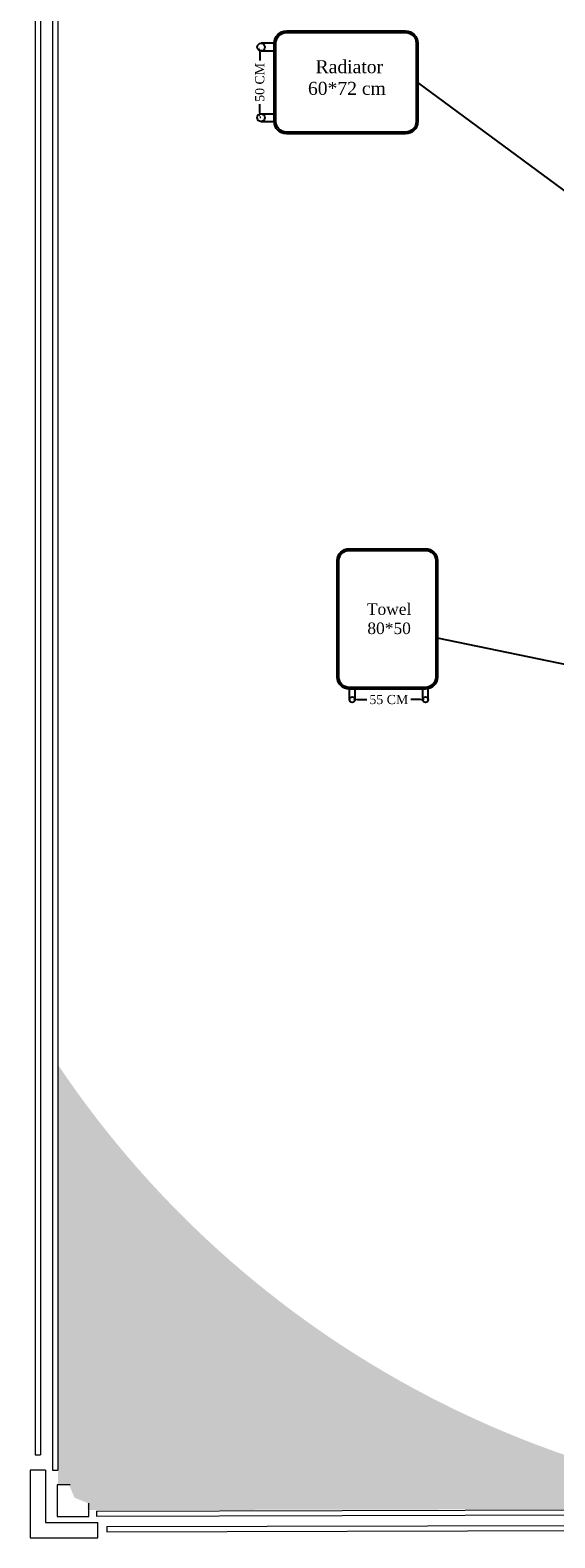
# Model space of a CAD drawing. Header units: metres. Extents: x -710577 to 709766, y -710660 to 709683.
# Tile 58 of 70: x -397.57 to -392.42, y -479.97 to -465.18. Entities that reach past the tile are written whole.
import ezdxf

# ---------------------------------------------------------------- set-up
doc = ezdxf.new("R2010")
doc.units = ezdxf.units.M
doc.header["$LTSCALE"] = 50
doc.header["$MEASUREMENT"] = 0
doc.layers.add('500 LEGEND$0$A-TXT-35', color=3, linetype='Continuous', lineweight=35)
for name, color, linetype in [('heating', 10, 'Continuous'), ('heating system', 1, 'Continuous'), ('Samrt Heat', 1, 'Continuous'), ('smart heat', 7, 'Continuous')]:
    doc.layers.add(name, color=color, linetype=linetype)
doc.styles.add('AM3', font='times.ttf')
doc.styles.get("Standard").update_dxf_attribs({"font": 'arial.ttf'})
doc.dimstyles.new('35', dxfattribs={"dimscale": 0, "dimtxt": 0.09, "dimasz": 0.05, "dimexe": 0, "dimexo": 0, "dimgap": 0, "dimtad": 0, "dimzin": 0, "dimdsep": 46, "dimtxsty": 'AM3', "dimcen": 0, "dimadec": 3, "dimazin": 0, "dimtfac": 1, "dimtofl": 0, "dimtmove": 1, "dimatfit": 3, "dimfxl": 0.18, "dimtfill": 1, "dimtolj": 1, "dimtzin": 0, "dimarcsym": 0})
doc.dimstyles.get("Standard").update_dxf_attribs({"dimtxt": 0.18, "dimasz": 0.18, "dimexe": 0.18, "dimexo": 0.0625, "dimgap": 0.09, "dimtad": 0, "dimtih": 1, "dimtoh": 1, "dimzin": 0, "dimdsep": 46, "dimtxsty": 'Standard', "dimcen": 0.09, "dimadec": 0, "dimazin": 0, "dimtfac": 1, "dimtofl": 0, "dimtmove": 0, "dimatfit": 3, "dimfxl": 1, "dimtolj": 1, "dimtzin": 0, "dimarcsym": 0})

# ---------------------------------------------------------------- blocks, each defined once
blk = doc.blocks.new('A$C55C45C6C')
at = {"layer": 'heating', "color": 1}
for p, q in [((-0.2158227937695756, 0.5957406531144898), (-0.3727055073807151, 0.5957406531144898)), ((-0.3727055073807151, 0.5025716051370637), (-0.2158227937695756, 0.5025716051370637))]:
    blk.add_line(p, q, dxfattribs=at)
at = {"layer": 'heating', "color": 5}
for p, q in [((-0.3744792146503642, -0.2496371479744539), (-0.2158227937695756, -0.2496371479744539)), ((-0.3744792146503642, -0.34280619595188), (-0.2158227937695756, -0.34280619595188))]:
    blk.add_line(p, q, dxfattribs=at)
at = {"layer": 'heating system', "color": 4, "linetype": 'ByBlock', "lineweight": -2, "ltscale": 0.3}
for points in [[(-0.0690124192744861, 0.7425510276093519), (1.36087907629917, 0.7425510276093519, -0.4142135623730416), (1.50768945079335, 0.5957406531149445), (1.50768945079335, -0.3428061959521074, -0.4142135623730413), (1.36087907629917, -0.489616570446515), (-0.0690124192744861, -0.489616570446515, -0.414213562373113), (-0.2158227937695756, -0.3428061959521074), (-0.2158227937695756, 0.5957406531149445, -0.4142135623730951)], [(-0.0690124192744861, 0.7220758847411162), (1.36087907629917, 0.7220758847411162, -0.4142135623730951), (1.487214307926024, 0.5957406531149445), (1.487214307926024, -0.3428061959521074, -0.4142135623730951), (1.36087907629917, -0.4691414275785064), (-0.0690124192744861, -0.4691414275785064, -0.4142135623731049), (-0.1953476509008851, -0.3428061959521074), (-0.1953476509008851, 0.5957406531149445, -0.4142135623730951)]]:
    blk.add_lwpolyline(points, format="xyb", close=True, dxfattribs=at)
at = {"layer": 'heating system', "color": 1, "linetype": 'ByBlock', "lineweight": -2, "ltscale": 0.3}
blk.add_circle((-0.3727055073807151, 0.5491561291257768), 0.0465845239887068, dxfattribs=at)
at = {"layer": 'heating system', "color": 5, "linetype": 'ByBlock', "lineweight": -2, "ltscale": 0.3}
blk.add_circle((-0.3744792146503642, -0.2962216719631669), 0.0465845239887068, dxfattribs=at)
blk = doc.blocks.new('*D1963')
at = {"layer": 'Samrt Heat', "color": 0, "lineweight": -2, "transparency": 16777216}
for p, q in [((-395.3140082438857, -465.3919135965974), (-395.3140082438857, -465.5062140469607)), ((-395.3140082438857, -465.9842780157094), (-395.3140082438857, -465.8699775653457)), ((-395.3026332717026, -466.0342780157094), (-395.3140082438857, -466.0342780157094))]:
    blk.add_line(p, q, dxfattribs=at)
at = {"layer": 'Samrt Heat', "color": 0, "transparency": 16777216}
for points in [[(-395.322341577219, -465.3919135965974), (-395.3056749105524, -465.3919135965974), (-395.3140082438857, -465.3419135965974)], [(-395.322341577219, -465.9842780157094), (-395.3056749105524, -465.9842780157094), (-395.3140082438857, -466.0342780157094)]]:
    blk.add_solid(points, dxfattribs=at)
at = {"layer": 'Samrt Heat', "color": 0, "transparency": 16777216, "insert": (-395.3140082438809, -465.6880958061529), "char_height": 0.09, "attachment_point": 5, "rotation": 90, "style": 'AM3', "bg_fill": 3, "box_fill_scale": 1.25, "bg_fill_color": 256, "bg_fill_true_color": 13158600, "bg_fill_transparency": 0}
blk.add_mtext('\\A1;50 CM', dxfattribs=at)
blk = doc.blocks.new('*D1969')
at = {"layer": 'Samrt Heat', "color": 0, "lineweight": -2, "transparency": 16777216}
for p, q in [((-394.3556423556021, -471.744146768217), (-394.2281797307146, -471.744146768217)), ((-393.7369535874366, -471.744146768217), (-393.8644162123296, -471.744146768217))]:
    blk.add_line(p, q, dxfattribs=at)
at = {"layer": 'Samrt Heat', "color": 0, "transparency": 16777216}
for points in [[(-394.3556423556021, -471.7358134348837), (-394.3556423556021, -471.7524801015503), (-394.4056423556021, -471.744146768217)], [(-393.7369535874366, -471.7358134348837), (-393.7369535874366, -471.7524801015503), (-393.6869535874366, -471.744146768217)]]:
    blk.add_solid(points, dxfattribs=at)
at = {"layer": 'Samrt Heat', "color": 0, "transparency": 16777216, "insert": (-394.0462979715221, -471.744146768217), "char_height": 0.09, "attachment_point": 5, "style": 'AM3', "bg_fill": 3, "box_fill_scale": 1.25, "bg_fill_color": 256, "bg_fill_true_color": 13158600, "bg_fill_transparency": 0}
blk.add_mtext('\\A1;55 CM', dxfattribs=at)

msp = doc.modelspace()

# ---------------------------------------------------------------- hatches: boundary and pattern name
at = {"layer": '500 LEGEND$0$A-TXT-35'}
h = msp.add_hatch(color=1, dxfattribs=at)
h.dxf.hatch_style = 1
edge = h.paths.add_edge_path()
edge.add_line((-397.2974617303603, -479.4422862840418), (-397.190249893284, -479.4422862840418))
edge.add_line((-397.1902498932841, -479.4422862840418), (-397.1327410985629, -479.5762779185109))
edge.add_line((-397.1327410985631, -479.5762779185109), (-397.005399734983, -479.6271364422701))
edge.add_line((-397.0053997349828, -479.6271364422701), (-397.0053997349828, -479.6973813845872))
edge.add_line((-397.0053997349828, -479.6973813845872), (-388.5783556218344, -479.6821220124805))
edge.add_arc((-389.0971229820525, -469.8162963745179), 9.879455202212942, 213.8971969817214, 273.0099692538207, ccw=False)
edge.add_line((-397.2974617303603, -475.3261130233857), (-397.2974617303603, -479.4422862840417))

# ---------------------------------------------------------------- linework, layer by layer
at = {"layer": 'Samrt Heat', "color": 240, "lineweight": 0, "true_color": 0xed1f24}
for p, q in [((-396.8158633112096, -479.8585728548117), (-360.7737262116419, -479.7719421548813)), ((-396.8158633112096, -479.9090940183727), (-360.7737262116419, -479.8224633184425))]:
    msp.add_line(p, q, dxfattribs=at)
at = {"layer": 'Samrt Heat', "color": 4, "lineweight": -3, "elevation": -1.009283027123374e-08}
for points in [[(-393.5685671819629, -470.3809751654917), (-393.5685671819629, -471.5236662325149, -0.4142135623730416), (-393.6858900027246, -471.6409890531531), (-394.4359253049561, -471.6409890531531, -0.4142135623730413), (-394.5532481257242, -471.5236662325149), (-394.5532481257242, -470.3809751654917, -0.414213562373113), (-394.4359253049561, -470.2636523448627), (-393.6858900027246, -470.2636523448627, -0.4142135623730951)], [(-393.5849297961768, -470.3809751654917), (-393.5849297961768, -471.5236662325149, -0.4142135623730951), (-393.6858900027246, -471.6246264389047), (-394.4359253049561, -471.6246264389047, -0.4142135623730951), (-394.5368855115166, -471.5236662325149), (-394.5368855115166, -470.3809751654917, -0.4142135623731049), (-394.4359253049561, -470.2800149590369), (-393.6858900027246, -470.2800149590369, -0.4142135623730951)]]:
    msp.add_lwpolyline(points, format="xyb", close=True, dxfattribs=at)
at = {"layer": 'Samrt Heat', "color": 5, "linetype": 'ByBlock', "lineweight": -3, "ltscale": 0.3}
msp.add_circle((-394.4056423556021, -471.744146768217, -1.00928302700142e-08), 0.0274132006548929, dxfattribs=at)
at = {"layer": 'Samrt Heat', "color": 1, "linetype": 'ByBlock', "lineweight": -3, "ltscale": 0.3}
msp.add_circle((-393.6869535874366, -471.744146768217, -1.00928302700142e-08), 0.0274132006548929, dxfattribs=at)
at = {"layer": 'smart heat', "color": 240, "lineweight": 0, "true_color": 0xed1f24}
for p, q in [((-397.3491882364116, -454.3764860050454), (-397.3491882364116, -479.3052938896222)), ((-397.2986670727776, -454.3764860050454), (-397.2986670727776, -479.3052938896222)), ((-397.4685845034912, -454.5268924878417), (-397.4685845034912, -479.1537303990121)), ((-397.5191056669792, -479.1537303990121), (-397.4685845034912, -479.1537303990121)), ((-397.5698975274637, -479.3052938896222), (-397.5698975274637, -479.9692804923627)), ((-397.4183340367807, -479.3052938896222), (-397.5698975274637, -479.3052938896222)), ((-397.4183340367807, -479.3052938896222), (-397.4183340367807, -479.8177170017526)), ((-397.3491882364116, -479.3052938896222), (-397.2986670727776, -479.3052938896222)), ((-397.1750671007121, -479.4486481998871), (-397.3049757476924, -479.4486481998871)), ((-397.3049757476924, -479.4486481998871), (-397.3049757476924, -479.7589866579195)), ((-396.9946372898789, -479.7589866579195), (-396.9946372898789, -479.6290780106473)), ((-396.9162431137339, -479.7070093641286), (-366.6350330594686, -479.6203786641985)), ((-396.9162431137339, -479.7575305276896), (-366.6350330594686, -479.6708998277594)), ((-396.9162431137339, -479.7070093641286), (-396.9162431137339, -479.7575305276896)), ((-397.4183340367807, -479.8177170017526), (-396.9059109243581, -479.8177170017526)), ((-397.3049757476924, -479.7589866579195), (-396.9946372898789, -479.7589866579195)), ((-396.9059109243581, -479.9692804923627), (-396.9059109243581, -479.8177170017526)), ((-396.8158633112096, -479.8585728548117), (-396.8158633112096, -479.9090940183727)), ((-397.5698975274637, -479.9692804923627), (-396.9059109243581, -479.9692804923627))]:
    msp.add_line(p, q, dxfattribs=at)
at = {"layer": 'smart heat', "color": 1, "lineweight": 0}
msp.add_line((-397.5191056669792, -454.5268924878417), (-397.5191056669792, -479.1537303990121), dxfattribs=at)

# ---------------------------------------------------------------- block references
at = {"layer": 'smart heat', "color": 0, "lineweight": -3, "xscale": 0.8190000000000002, "yscale": 0.8190000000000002, "zscale": 0.8190000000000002}
msp.add_blockref('A$C55C45C6C', (-394.995934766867, -465.7916724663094), dxfattribs=at)

# ---------------------------------------------------------------- texts
at = {"layer": 'Samrt Heat', "color": 0, "linetype": 'ByBlock', "lineweight": -3, "ltscale": 0.3, "insert": (-394.0435363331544, -470.951411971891, -1.009283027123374e-08), "char_height": 0.1131104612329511, "width": 0.9201938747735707, "attachment_point": 5, "style": 'AM3'}
msp.add_mtext('\\A1;Towel \\P80*50', dxfattribs=at)
at = {"layer": 'smart heat', "color": 0, "linetype": 'ByBlock', "lineweight": -3, "ltscale": 0.3, "insert": (-394.4581604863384, -465.7476428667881), "char_height": 0.1275127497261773, "width": 1.27836320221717, "attachment_point": 5, "style": 'AM3'}
msp.add_mtext('\\A1; Radiator \\P60*72 cm\\P  ', dxfattribs=at)

# ---------------------------------------------------------------- leaders
at = {"layer": 'Samrt Heat', "color": 0}
for points in [[(-385.2067386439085, -466.5904949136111), (-393.8909216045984, -461.9505901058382)], [(-387.3389082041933, -470.4338889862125), (-393.7611371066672, -465.6880958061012)]]:
    msp.add_leader(points, dimstyle='35', override={"dimscale": 1}, dxfattribs=at)
at = {"layer": 'Samrt Heat', "color": 0, "linetype": 'Continuous', "lineweight": -3}
msp.add_leader([(-388.8908951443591, -472.1023596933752, -1.00928285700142e-08), (-393.5685671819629, -471.1417190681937, -1.00928285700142e-08)], dimstyle='Standard', dxfattribs=at)

# ---------------------------------------------------------------- next in the draw order: dimensions: what is measured, and where the dimension line sits
at = {"layer": 'Samrt Heat', "color": 0}
dim = msp.add_linear_dim(base=(-395.3140082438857, -466.0342780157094), p1=(-395.3140082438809, -465.3419135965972), p2=(-395.3026332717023, -466.0342780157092), angle=90, text='50 CM', dimstyle='35', override={"dimscale": 1}, dxfattribs=at)
dim.commit()
dim.dimension.update_dxf_attribs({"geometry": '*D1963', "text_midpoint": (-395.3140082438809, -465.6880958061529), "dimtype": 160})
dim = msp.add_linear_dim(base=(-394.4056423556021, -471.744146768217, -1.00928302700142e-08), p1=(-393.6869535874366, -471.744146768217, -1.00928302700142e-08), p2=(-394.4056423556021, -471.744146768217, -1.00928302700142e-08), text='55 CM', dimstyle='35', override={"dimscale": 1}, dxfattribs=at)
dim.commit()
dim.dimension.update_dxf_attribs({"geometry": '*D1969', "text_midpoint": (-394.0462979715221, -471.744146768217, -1.00928302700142e-08), "dimtype": 160})

# ---------------------------------------------------------------- next in the draw order: linework, layer by layer
at = {"layer": 'Samrt Heat', "color": 5, "lineweight": -3}
for p, q in [((-394.4330555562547, -471.744146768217, -1.00928302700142e-08), (-394.4330555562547, -471.6409890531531, -1.00928302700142e-08)), ((-394.3782291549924, -471.744146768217, -1.00928302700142e-08), (-394.3782291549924, -471.6409890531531, -1.00928302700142e-08))]:
    msp.add_line(p, q, dxfattribs=at)
at = {"layer": 'Samrt Heat', "color": 1, "linetype": 'ByBlock', "lineweight": -3, "ltscale": 0.3}
for p, q in [((-393.71399380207, -471.7396400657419, -1.00928302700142e-08), (-393.71399380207, -471.6409890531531, -1.00928302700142e-08)), ((-393.659540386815, -471.744146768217, -1.00928302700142e-08), (-393.659540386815, -471.637991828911, -1.00928302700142e-08))]:
    msp.add_line(p, q, dxfattribs=at)

doc.saveas('drawing.dxf')
